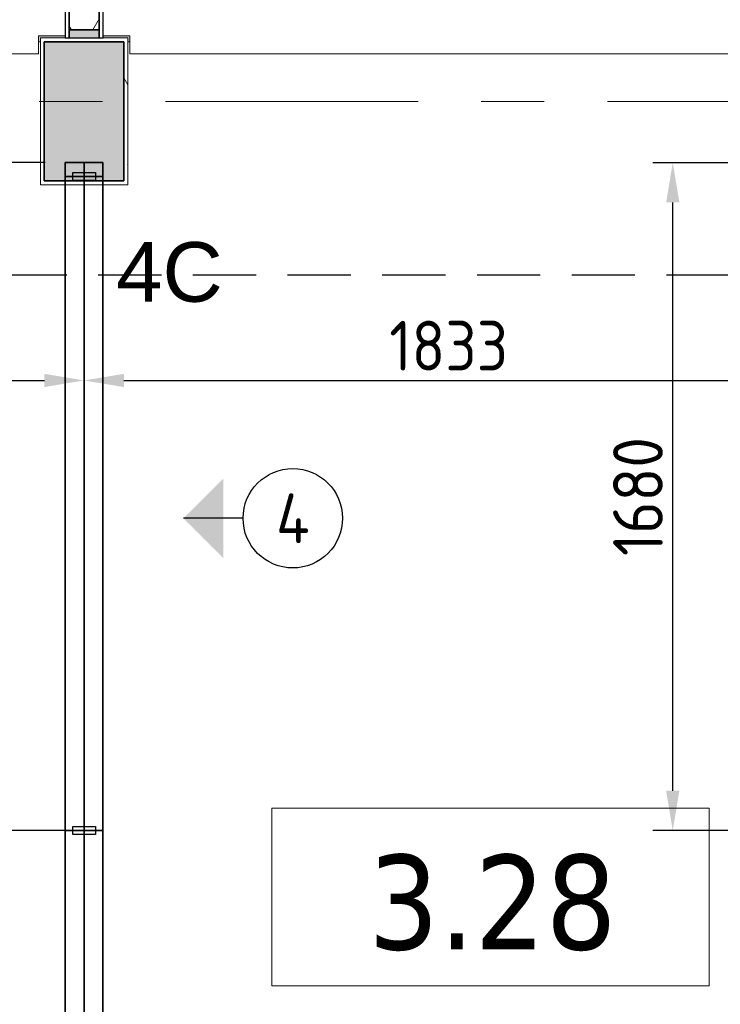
# Model space of a CAD drawing. Extents: x 3165 to 57695, y -7842 to 39081.
# Tile 33 of 248: x 11688 to 13450, y 33557 to 36034. Entities that reach past the tile are written whole.
import ezdxf
from ezdxf.enums import TextEntityAlignment as Align

# ---------------------------------------------------------------- set-up
doc = ezdxf.new("R2010")
doc.units = 0
doc.header["$LTSCALE"] = 50
doc.header["$PDSIZE"] = -5
doc.linetypes.add('HIDDEN2', pattern=[4.7625, 3.175, -1.5875])
doc.linetypes.add('Onderlegger 3e verdieping$0$stramien', pattern=[22.225, 12.7, -3.175, 3.175, -3.175])
doc.layers.get('0').update_dxf_attribs({"linetype": 'CONTINUOUS'})
doc.layers.get('DEFPOINTS').update_dxf_attribs({"linetype": 'CONTINUOUS'})
for name, color, linetype in [('AS-A38--_F----5', 2, 'CONTINUOUS'), ('AS-A38--_F---4-', 9, 'CONTINUOUS'), ('AS-I38-M_F----5_Muuraansluitingen', 7, 'CONTINUOUS'), ('AS-I38-M_F----5_Wandmodulen', 7, 'CONTINUOUS'), ('AS-L38--', 7, 'CONTINUOUS'), ('AS-L38--_F----5', 7, 'CONTINUOUS'), ('AS-L38--_F---4-', 7, 'CONTINUOUS'), ('AS-L38--_F-23--', 3, 'CONTINUOUS'), ('AS-L38--_F1-----', 2, 'CONTINUOUS'), ('AS-L38--_F123--', 7, 'CONTINUOUS'), ('AS-M38--_F123--_Wandlengte', 1, 'CONTINUOUS'), ('AS-T38--_F----5', 7, 'CONTINUOUS'), ('AS-T38--_F-23--', 7, 'CONTINUOUS'), ('IWTEKST', 2, 'CONTINUOUS')]:
    doc.layers.add(name, color=color, linetype=linetype)
doc.layers.add('AS-I38-1_F----5', color=2, linetype='CONTINUOUS', plot=False)
doc.layers.add('IWHULPLIJN', color=40, linetype='CONTINUOUS', plot=False)
for name, color, linetype, lineweight in [('Onderlegger 3e verdieping$0$A-AREA-IDEN', 8, 'CONTINUOUS', 18), ('Onderlegger 3e verdieping$0$A-DETL-MBND', 8, 'CONTINUOUS', 18), ('Onderlegger 3e verdieping$0$A-FLOR-OTLN', 8, 'CONTINUOUS', 18), ('Onderlegger 3e verdieping$0$A-GENM', 8, 'CONTINUOUS', 18), ('Onderlegger 3e verdieping$0$A-GLAZ', 8, 'CONTINUOUS', 25), ('Onderlegger 3e verdieping$0$A-WALL-MBNI', 8, 'CONTINUOUS', 25), ('Onderlegger 3e verdieping$0$S-COLS', 8, 'CONTINUOUS', 18), ('Onderlegger 3e verdieping$0$S-GRID', 8, 'CONTINUOUS', 18)]:
    doc.layers.add(name, color=color, linetype=linetype, lineweight=lineweight)
doc.styles.add('Onderlegger 3e verdieping$0$Tahoma_1', font='TAHOMA.TTF', dxfattribs={"height": 238.040123})
doc.styles.get("Standard").update_dxf_attribs({"font": 'isocp.shx'})
doc.dimstyles.new('CWall_F2_Wandlengte', dxfattribs={"dimscale": 50, "dimtxt": 2.5, "dimasz": 2, "dimexe": 1, "dimexo": 1, "dimgap": 0.5, "dimtad": 1, "dimdec": 0, "dimdsep": 46, "dimtxsty": 'Standard', "dimcen": 2.5, "dimclrt": 2, "dimadec": 0, "dimazin": 0, "dimtfac": 1, "dimtdec": 0, "dimtix": 1, "dimtmove": 2, "dimatfit": 0, "dimfxl": 0, "dimtolj": 1, "dimtzin": 0, "dimarcsym": 0})
pattern_1 = [(0, (869, 1360), (31.75, 31.75), [15.875, -47.625]), (90, (876.938, 1352.062), (-31.75, 31.75), [15.875, -47.625])]
pattern_2 = [(0, (822.5, 1360), (31.75, 31.75), [15.875, -47.625]), (90, (830.438, 1352.062), (-31.75, 31.75), [15.875, -47.625])]

# ---------------------------------------------------------------- blocks, each defined once
blk = doc.blocks.new('Onderlegger 3e verdieping$0$42_KA leemstuc betonkolomafwerking - Type-V81-Plotview 3e Verdieping - schaal 1 op 100')
at = {"layer": 'Onderlegger 3e verdieping$0$A-GENM'}
h = blk.add_hatch(dxfattribs=at)
h.set_pattern_fill('FP_178', color=256, style=0, pattern_type=2)
h.set_pattern_definition([(0, (-12016.93, -35895.2), (406.4, 101.6), [33.528, -271.272, 33.528, -1896.872]), (0, (-12016.93, -35895.2), (406.4, 101.6), [-338.328, -271.272, 33.528, -576.072, -1016]), (0, (-12016.93, -35895.2), (406.4, 101.6), [-1219.2, 33.528, -271.272, 33.528, -677.672]), (0, (-12016.93, -35895.2), (406.4, 101.6), [-1557.528, -169.672, 33.528, -474.472]), (120, (-11864.53, -35844.4), (-291.18818, 301.15272), [33.528, -271.272, 33.528, -1896.872]), (120, (-11864.53, -35844.4), (-291.18818, 301.15272), [-338.328, -271.272, 33.528, -576.072, -1016]), (120, (-11864.53, -35844.4), (-291.18818, 301.15272), [-1219.2, 33.528, -271.272, 33.528, -677.672]), (120, (-11864.53, -35844.4), (-291.18818, 301.15272), [-1557.528, -169.672, 33.528, -474.472]), (240, (-11813.73, -35641.2), (-115.21182, -402.75272), [33.528, -271.272, 33.528, -1896.872]), (240, (-11813.73, -35641.2), (-115.21182, -402.75272), [-338.328, -271.272, 33.528, -576.072, -1016]), (240, (-11813.73, -35641.2), (-115.21182, -402.75272), [-1219.2, 33.528, -271.272, 33.528, -677.672]), (240, (-11813.73, -35641.2), (-115.21182, -402.75272), [-1557.528, -169.672, 33.528, -474.472])])
h.paths.add_polyline_path([(-57, -277), (-57, 93), (-277, 93), (-277, -277), (-271.6, -277)], flags=0)
h.paths.add_polyline_path([(-67, -267), (-267, -267), (-267, 83), (-67, 83), (-67, -48)], flags=0)
for p, q in [((-57, 93), (-277, 93)), ((-277, 93), (-277, -277)), ((-267, 83), (-67, 83)), ((-267, -267), (-267, 83)), ((-67, 83), (-67, -267)), ((-57, -277), (-57, 93)), ((-67, -267), (-267, -267)), ((-277, -277), (-57, -277))]:
    blk.add_line(p, q, dxfattribs=at)
blk = doc.blocks.new('Onderlegger 3e verdieping$0$22_KA_systeempanel_dicht - staal-V104-Plotview 3e Verdieping - schaal 1 op 100')
at = {"layer": 'Onderlegger 3e verdieping$0$A-GLAZ', "lineweight": 18}
h = blk.add_hatch(color=256, dxfattribs=at)
h.paths.add_polyline_path([(-50, 37.5), (-50, -37.5), (-30, -37.5), (-30, 37.5)], flags=0)
h.paths.add_polyline_path([(30, -37.5), (50, -37.5), (50, 37.5), (30, 37.5)], flags=0)
h = blk.add_hatch(dxfattribs=at)
h.set_pattern_fill('FP_233', color=256, style=0, pattern_type=2)
h.set_pattern_definition([(330, (-36038.2, 11849.93), (60, 103.92305), []), (30, (-36038.2, 11849.93), (-60, 103.92305), [])])
h.paths.add_polyline_path([(-30, -37.5), (30, -37.5), (30, 37.5), (-30, 37.5)], flags=0)
at = {"layer": 'Onderlegger 3e verdieping$0$A-GLAZ'}
for p, q in [((50, 47.5), (-50, 47.5)), ((-50, 47.5), (-50, 37.5)), ((-50, 37.5), (50, 37.5)), ((-30, 37.5), (-50, 37.5)), ((-50, 37.5), (-50, -37.5)), ((30, 37.5), (-30, 37.5)), ((-30, 37.5), (-30, -37.5)), ((-30, -37.5), (-30, 37.5)), ((30, -37.5), (30, 37.5)), ((50, 37.5), (30, 37.5)), ((30, 37.5), (30, -37.5)), ((50, 37.5), (50, 47.5)), ((50, -37.5), (50, 37.5)), ((50, -37.5), (-50, -37.5)), ((-50, -37.5), (-50, -47.5)), ((-50, -37.5), (-30, -37.5)), ((-50, -47.5), (50, -47.5)), ((-30, -37.5), (30, -37.5)), ((30, -37.5), (50, -37.5)), ((50, -47.5), (50, -37.5))]:
    blk.add_line(p, q, dxfattribs=at)
blk = doc.blocks.new('Onderlegger 3e verdieping$0$43_KA_stucwerk tegen borstwering onderkant verdieping1 - 43_KA_stucwerk tegen borstwering onderkant verdieping-10163052-Plotview 3e Verdieping - schaal 1 op 100')
at = {"layer": 'Onderlegger 3e verdieping$0$A-DETL-MBND'}
h = blk.add_hatch(color=256, dxfattribs=at)
h.paths.add_polyline_path([(54137, 2578.2), (54286.6, 2578.2), (54286.6, 3088), (54283.1, 3088), (54282, 2828.4), (54216.6, 2828.4), (54216.6, 2668.2), (54036.6, 2667.4), (54036.6, 2578.2)], flags=0)
h.paths.add_polyline_path([(54286.6, 4401), (54286.6, 4921.4), (54283.1, 4921.4), (54283.1, 4401)], flags=0)
h.paths.add_polyline_path([(54212.4, 4491.5), (54212.4, 4551.9), (54207.4, 4551.9), (54207.4, 4496.5), (54186.6, 4496.5), (54186.6, 4491.5), (54207.4, 4491.5)], flags=0)
h.paths.add_polyline_path([(54212.4, 4771.9), (54212.4, 4831.9), (54186.6, 4831.9), (54187.6, 4826.9), (54207.4, 4826.9), (54207.4, 4771.9)], flags=0)
h.paths.add_polyline_path([(54283.1, 6234.4), (54286.6, 6234.4), (54286.6, 6754.7), (54283.1, 6754.7), (54283.1, 6324.9)], flags=0)
h.paths.add_polyline_path([(54197.4, 6324.9), (54212.4, 6324.9), (54212.4, 6385.2), (54207.4, 6385.2), (54207.4, 6329.9), (54186.6, 6329.9), (54186.6, 6324.9), (54191.6, 6324.9)], flags=0)
h.paths.add_polyline_path([(54212.4, 6605.2), (54212.4, 6665.2), (54186.6, 6665.2), (54187.6, 6660.2), (54207.4, 6660.2), (54207.4, 6605.2)], flags=0)
h.paths.add_polyline_path([(54283.1, 8067.7), (54286.6, 8067.7), (54286.6, 8280.9), (54283.1, 8280.9), (54283.1, 8132.1)], flags=0)
h.paths.add_polyline_path([(54207.4, 8158.2), (54212.4, 8158.2), (54212.4, 8218.5), (54207.4, 8218.5), (54207.4, 8163.2), (54186.6, 8163.2), (54186.6, 8158.2), (54197.4, 8158.2)], flags=0)
h.paths.add_polyline_path([(54286.6, 8375.9), (54286.6, 8588.1), (54283.1, 8588.1), (54283.1, 8375.9)], flags=0)
h.paths.add_polyline_path([(54212.4, 8438.5), (54212.4, 8498.5), (54186.6, 8498.5), (54187.6, 8493.5), (54207.4, 8493.5), (54207.4, 8438.5)], flags=0)
h.paths.add_polyline_path([(54283.1, 9901.1), (54286.6, 9901.1), (54286.6, 10421.4), (54283.1, 10421.4), (54283.1, 9991.5)], flags=0)
h.paths.add_polyline_path([(54212.4, 9991.5), (54212.4, 10051.9), (54207.4, 10051.9), (54207.4, 9996.5), (54186.6, 9996.5), (54186.6, 9991.5), (54207.4, 9991.5)], flags=0)
h.paths.add_polyline_path([(54212.4, 10271.9), (54212.4, 10331.9), (54186.6, 10331.9), (54187.6, 10326.9), (54207.4, 10326.9), (54207.4, 10271.9)], flags=0)
h.paths.add_polyline_path([(54283.1, 11734.4), (54286.6, 11734.4), (54286.6, 11947.7), (54283.1, 11947.7), (54283.1, 11813)], flags=0)
h.paths.add_polyline_path([(54197.4, 11824.9), (54212.4, 11824.9), (54212.4, 11885.2), (54207.4, 11885.2), (54207.4, 11829.9), (54186.6, 11829.9), (54186.6, 11824.9)], flags=0)
h.paths.add_polyline_path([(54283.1, 12042.7), (54286.6, 12042.7), (54286.6, 12254.7), (54283.1, 12254.7), (54283.1, 12165.2)], flags=0)
h.paths.add_polyline_path([(54212.4, 12105.2), (54212.4, 12165.2), (54186.6, 12165.2), (54187.6, 12160.2), (54207.4, 12160.2), (54207.4, 12105.2)], flags=0)
h.paths.add_polyline_path([(54283.1, 13567.7), (54286.6, 13567.7), (54286.6, 14088.7), (54283.1, 14088.7), (54283.1, 13658.2)], flags=0)
h.paths.add_polyline_path([(54207.4, 13658.2), (54212.4, 13658.2), (54212.4, 13718.5), (54207.4, 13718.5), (54207.4, 13663.2), (54186.6, 13663.2), (54186.6, 13658.2), (54197.4, 13658.2)], flags=0)
h.paths.add_polyline_path([(54207.4, 13938.5), (54212.4, 13938.5), (54212.4, 13998.5), (54186.6, 13998.5), (54187.6, 13993.5), (54207.4, 13993.5), (54207.4, 13958.5)], flags=0)
h.paths.add_polyline_path([(54286.6, 15401.7), (54286.6, 15922), (54283.1, 15922), (54283.1, 15401.7)], flags=0)
h.paths.add_polyline_path([(54186.6, 15491.5), (54212.4, 15491.5), (54212.4, 15551.9), (54207.4, 15551.9), (54207.4, 15496.5), (54186.6, 15496.5), (54186.6, 15493.9)], flags=0)
h.paths.add_polyline_path([(54207.4, 15771.9), (54212.4, 15771.9), (54212.4, 15831.9), (54186.6, 15831.9), (54187.6, 15826.9), (54207.4, 15826.9), (54207.4, 15791.9)], flags=0)
h.paths.add_polyline_path([(54283.1, 17235), (54286.6, 17235), (54286.6, 17447.4), (54283.1, 17447.4), (54283.1, 17324.9)], flags=0)
h.paths.add_polyline_path([(54207.4, 17324.9), (54212.4, 17324.9), (54212.4, 17385.2), (54207.4, 17385.2), (54207.4, 17329.9), (54186.6, 17329.9), (54186.6, 17324.9), (54197.4, 17324.9)], flags=0)
h.paths.add_polyline_path([(54286.6, 17542.4), (54286.6, 17755.4), (54283.1, 17755.4), (54283.1, 17542.4)], flags=0)
h.paths.add_polyline_path([(54212.4, 17605.2), (54212.4, 17665.2), (54186.6, 17665.2), (54187.6, 17660.2), (54207.4, 17659.2), (54207.4, 17605.2)], flags=0)
h.paths.add_polyline_path([(54286.6, 19068.4), (54286.6, 19278.7), (54283.1, 19278.7), (54283.1, 19068.4)], flags=0)
h.paths.add_polyline_path([(54197.4, 19158.2), (54212.4, 19158.2), (54212.4, 19218.5), (54207.4, 19218.5), (54207.4, 19163.2), (54186.6, 19163.2), (54186.6, 19158.2), (54191.6, 19158.2)], flags=0)
h.paths.add_polyline_path([(54286.6, 19373.7), (54286.6, 19588), (54283.1, 19588), (54283.1, 19373.7)], flags=0)
h.paths.add_polyline_path([(54207.4, 19438.5), (54212.4, 19438.5), (54212.4, 19498.5), (54186.6, 19498.5), (54186.6, 19493.5), (54207.4, 19493.5), (54207.4, 19458.5)], flags=0)
h.paths.add_polyline_path([(54286.6, 20901), (54286.6, 21113.7), (54283.1, 21113.7), (54283.1, 20901)], flags=0)
h.paths.add_polyline_path([(54187.7, 20991.2), (54212.4, 20991.2), (54212.4, 21051.9), (54207.4, 21051.9), (54207.4, 20996.2), (54186.6, 20996.2), (54186.6, 20991.2)], flags=0)
h.paths.add_polyline_path([(54283.1, 21208.7), (54286.6, 21208.7), (54286.6, 21421.4), (54283.1, 21421.4), (54283.1, 21331.5)], flags=0)
h.paths.add_polyline_path([(54212.4, 21271.9), (54212.4, 21331.5), (54186.6, 21331.5), (54186.6, 21326.5), (54207.4, 21326.5), (54207.4, 21271.9)], flags=0)
h.paths.add_polyline_path([(54286.6, 22734.4), (54286.6, 23254.7), (54283.1, 23254.7), (54283.1, 22734.4)], flags=0)
h.paths.add_polyline_path([(54197.4, 22824.9), (54212.4, 22824.9), (54212.4, 22885.2), (54207.4, 22885.2), (54207.4, 22829.9), (54186.6, 22829.9), (54187.7, 22824.9), (54191.6, 22824.9)], flags=0)
h.paths.add_polyline_path([(54212.4, 23105.2), (54212.4, 23165.2), (54186.6, 23165.2), (54186.6, 23160.2), (54207.4, 23160.2), (54207.4, 23105.2)], flags=0)
h.paths.add_polyline_path([(54286.6, 24567.7), (54286.6, 25088), (54283.1, 25088), (54283.1, 24567.7)], flags=0)
h.paths.add_polyline_path([(54186.6, 24658.2), (54212.4, 24658.2), (54212.4, 24718.5), (54207.4, 24718.5), (54207.4, 24663.2), (54186.6, 24663.2)], flags=0)
h.paths.add_polyline_path([(54212.4, 24938.5), (54212.4, 24998.5), (54186.6, 24998.5), (54186.6, 24993.5), (54207.4, 24993.5), (54207.4, 24938.5)], flags=0)
h.paths.add_polyline_path([(54286.6, 26401), (54286.6, 26614.2), (54283.1, 26614.2), (54283.1, 26401)], flags=0)
h.paths.add_polyline_path([(54212.4, 26491.5), (54212.4, 26551.9), (54207.4, 26551.9), (54207.4, 26496.5), (54186.6, 26496.5), (54187.7, 26491.5), (54207.4, 26491.5)], flags=0)
h.paths.add_polyline_path([(54286.6, 26709.2), (54286.6, 26921.4), (54283.1, 26921.4), (54283.1, 26709.2)], flags=0)
h.paths.add_polyline_path([(54212.4, 26771.9), (54212.4, 26831.9), (54186.6, 26831.9), (54186.6, 26826.9), (54207.4, 26826.9), (54207.4, 26771.9)], flags=0)
h.paths.add_polyline_path([(54283.1, 28234.4), (54286.6, 28234.4), (54286.6, 28754.7), (54283.1, 28754.7), (54283.1, 28268.9)], flags=0)
h.paths.add_polyline_path([(54197.4, 28324.9), (54212.4, 28324.9), (54212.4, 28385.2), (54207.4, 28385.2), (54207.4, 28329.9), (54186.6, 28329.9), (54187.7, 28324.9)], flags=0)
h.paths.add_polyline_path([(54212.4, 28605.2), (54212.4, 28665.2), (54186.6, 28665.2), (54186.6, 28660.2), (54207.4, 28660.2), (54207.4, 28605.2)], flags=0)
h.paths.add_polyline_path([(54283.1, 30067.7), (54286.6, 30067.7), (54286.6, 30280.9), (54283.1, 30280.9), (54283.1, 30158.2)], flags=0)
h.paths.add_polyline_path([(54191.6, 30158.2), (54212.4, 30158.2), (54212.4, 30218.5), (54207.4, 30217.6), (54207.4, 30163.2), (54186.6, 30163.2), (54187.7, 30158.2)], flags=0)
h.paths.add_polyline_path([(54286.6, 30375.9), (54286.6, 30588), (54283.1, 30588), (54283.1, 30375.9)], flags=0)
h.paths.add_polyline_path([(54207.4, 30438.5), (54212.4, 30438.5), (54212.4, 30498.5), (54186.6, 30498.5), (54186.6, 30493.5), (54207.4, 30493.5), (54207.4, 30458.5)], flags=0)
h.paths.add_polyline_path([(54283.1, 31901), (54286.6, 31901), (54286.6, 32421.4), (54283.1, 32421.4), (54283.1, 31949.8)], flags=0)
h.paths.add_polyline_path([(54187.7, 31991.5), (54212.4, 31991.5), (54212.4, 32051.9), (54207.4, 32051.9), (54207.4, 31996.5), (54186.6, 31996.5), (54186.6, 31991.5)], flags=0)
h.paths.add_polyline_path([(54207.4, 32271.9), (54212.4, 32271.9), (54212.4, 32331.9), (54186.6, 32331.9), (54186.6, 32326.9), (54207.4, 32326.9), (54207.4, 32291.9)], flags=0)
h.paths.add_polyline_path([(54286.6, 33734.4), (54286.6, 34255.4), (54283.1, 34255.4), (54283.1, 33734.4)], flags=0)
h.paths.add_polyline_path([(54186.6, 33824.9), (54212.4, 33824.9), (54212.4, 33885.2), (54207.4, 33885.2), (54207.4, 33829.9), (54186.6, 33829.9)], flags=0)
h.paths.add_polyline_path([(54207.4, 34105.2), (54212.4, 34105.2), (54212.4, 34165.2), (54186.6, 34165.2), (54186.9, 34160.2), (54207.4, 34160.2), (54207.4, 34115)], flags=0)
h.paths.add_polyline_path([(54283.4, 35568.4), (54286.6, 35568.4), (54286.6, 36078.2), (54036.6, 36078.2), (54036.6, 35993.5), (54202.4, 35993.5), (54202.4, 35663.2), (54186.6, 35663.2), (54186.6, 35658.2), (54207.4, 35658.2), (54207.4, 35827.9), (54283.1, 35827.9), (54283.1, 35568.4)], flags=0)
h.paths.add_polyline_path([(19068.1, 35978.2), (19076.6, 35978.2), (19076.6, 36078.2), (18923.1, 36078.2), (18923.1, 36074.7), (19068.1, 36074.7), (19068.1, 35978.3)], flags=0)
h.paths.add_polyline_path([(17464.9, 35978.2), (17464.9, 35993.2), (17234.8, 35993.2), (17234.8, 35978.2), (17239.9, 35978.2), (17240, 35988.2), (17460, 35988.2), (17460, 35978.2)], flags=0)
h.paths.add_polyline_path([(15626.6, 35978.2), (15631.6, 35978.2), (15631.6, 35993.2), (15401.4, 35993.2), (15401.4, 35978.2), (15406.6, 35978.2), (15406.6, 35988.2), (15626.6, 35988.2)], flags=0)
h.paths.add_polyline_path([(13568.1, 35978.2), (13573.3, 35978.2), (13573.3, 35988.2), (13635.8, 35989.2), (13635.8, 35993.2), (13568.1, 35993.2), (13568.1, 35988.2)], flags=0)
h.paths.add_polyline_path([(13798.3, 35978.2), (13798.3, 35993.2), (13730.8, 35993.2), (13730.8, 35988.2), (13793.3, 35988.2), (13793.3, 35978.2)], flags=0)
h.paths.add_polyline_path([(11734.8, 35978.2), (11739.9, 35978.2), (11740, 35988.2), (11802.4, 35989), (11802.4, 35993.2), (11734.8, 35993.2), (11734.8, 35988.2)], flags=0)
h.paths.add_polyline_path([(10131.6, 35978.2), (10131.6, 35993.2), (10064.1, 35993.2), (10064.1, 35988.2), (10126.6, 35988.2), (10126.6, 35978.2)], flags=0)
h.paths.add_polyline_path([(11964.9, 35978.2), (11964.9, 35993.2), (11897.4, 35993.2), (11897.4, 35988.2), (11960, 35988.2), (11960, 35978.2)], flags=0)
h.paths.add_polyline_path([(9901.4, 35978.2), (9906.6, 35978.2), (9906.6, 35988.2), (9969.1, 35988.2), (9969.1, 35993.2), (9901.4, 35993.2), (9901.4, 35988.2)], flags=0)
h.paths.add_polyline_path([(8298.3, 35978.2), (8298.3, 35993.2), (8068.1, 35993.2), (8068.1, 35978.2), (8073.3, 35978.2), (8073.3, 35988.2), (8293.3, 35988.2), (8293.3, 35978.2)], flags=0)
h.paths.add_polyline_path([(6460, 35978.2), (6464.9, 35978.2), (6464.9, 35993.2), (6234.8, 35993.2), (6234.8, 35978.2), (6239.9, 35978.2), (6240, 35988.2), (6460, 35988.2)], flags=0)
h.paths.add_polyline_path([(4626.6, 35978.2), (4631.6, 35978.2), (4631.6, 35993.2), (4516.6, 35993.2), (4516.6, 35988.2), (4626.6, 35988.2)], flags=0)
h.paths.add_polyline_path([(11589.8, 36074.7), (11802.4, 36074.7), (11802.4, 36078.2), (11589.8, 36078.2)], flags=0)
h.paths.add_polyline_path([(13423.1, 36074.7), (13635.8, 36074.7), (13635.8, 36078.2), (13423.1, 36078.2)], flags=0)
h.paths.add_polyline_path([(17089.8, 36074.7), (17610.1, 36074.7), (17610.1, 36078.2), (17089.8, 36078.2)], flags=0)
h.paths.add_polyline_path([(10198.2, 36074.7), (10276.8, 36074.7), (10276.8, 36078.2), (10064.1, 36078.2), (10064.1, 36074.7), (10131.6, 36074.7)], flags=0)
h.paths.add_polyline_path([(13798.3, 36074.7), (13943.4, 36074.7), (13943.4, 36078.2), (13730.8, 36078.2), (13730.8, 36074.7)], flags=0)
h.paths.add_polyline_path([(15767.9, 36074.7), (15776.8, 36074.7), (15776.8, 36078.2), (15256.4, 36078.2), (15256.4, 36074.7), (15631.6, 36074.7)], flags=0)
h.paths.add_polyline_path([(12110.1, 36074.7), (12110.1, 36078.2), (11897.4, 36078.2), (11897.4, 36074.7), (12054.7, 36074.7)], flags=0)
h.paths.add_polyline_path([(4557, 36074.7), (4776.8, 36074.7), (4776.8, 36078.2), (4516.6, 36078.2), (4516.6, 36074.7)], flags=0)
h.paths.add_polyline_path([(9901.4, 36074.7), (9969.1, 36074.7), (9969.1, 36078.2), (9756.4, 36078.2), (9756.4, 36074.7), (9888.7, 36074.7)], flags=0)
h.paths.add_polyline_path([(8032.2, 36074.7), (8443.4, 36074.7), (8443.4, 36078.2), (7923.1, 36078.2), (7923.1, 36074.7)], flags=0)
h.paths.add_polyline_path([(6610.1, 36074.7), (6610.1, 36078.2), (6089.8, 36078.2), (6089.8, 36074.7), (6485, 36074.7)], flags=0)
blk = doc.blocks.new('Onderlegger 3e verdieping$0$vensterbank tweede verdieping2 - vensterbank tweede verdieping-12045771-Plotview 3e Verdieping - schaal 1 op 100')
at = {"layer": 'Onderlegger 3e verdieping$0$A-GLAZ', "lineweight": 18}
for p, q in [((11734.8, 35948.2), (11734.8, 35993.2)), ((11734.8, 35993.2), (11802.4, 35993.2)), ((11897.4, 35993.2), (11964.9, 35993.2)), ((11964.9, 35993.2), (11964.9, 35948.2)), ((10131.6, 35948.2), (11734.8, 35948.2)), ((11964.9, 35948.2), (13568.1, 35948.2))]:
    blk.add_line(p, q, dxfattribs=at)
blk = doc.blocks.new('Onderlegger 3e verdieping$0$00_KU ruimtetag groot - 00_KU ruimtetag groot-3653893-Plotview 3e Verdieping - schaal 1 op 100')
at = {"layer": 'Onderlegger 3e verdieping$0$A-AREA-IDEN'}
for p, q in [((5.5, 2.164), (-5.5, 2.164)), ((-5.5, 2.164), (-5.5, -2.302)), ((5.5, -2.302), (5.5, 2.164)), ((-5.5, -2.302), (5.5, -2.302))]:
    blk.add_line(p, q, dxfattribs=at)
blk = doc.blocks.new('Onderlegger 3e verdieping')
at = {"layer": 'Onderlegger 3e verdieping$0$S-COLS', "lineweight": 5}
blk.add_hatch(color=256, dxfattribs=at).paths.add_polyline_path([(11949.6, 35628.2), (11949.6, 35978.2), (11749.6, 35978.2), (11749.6, 35628.2)], flags=0)
at = {"layer": 'Onderlegger 3e verdieping$0$A-FLOR-OTLN'}
for p, q in [((11739.9, 35978.2), (11734.8, 35978.2)), ((11964.9, 35978.2), (11959.9, 35978.2))]:
    blk.add_line(p, q, dxfattribs=at)
at = {"layer": 'Onderlegger 3e verdieping$0$S-COLS', "lineweight": 35}
for p, q in [((11949.6, 35978.2), (11749.6, 35978.2)), ((11749.6, 35978.2), (11749.6, 35628.2)), ((11949.6, 35628.2), (11949.6, 35978.2)), ((11749.6, 35628.2), (11949.6, 35628.2))]:
    blk.add_line(p, q, dxfattribs=at)
at = {"layer": 'Onderlegger 3e verdieping$0$S-GRID', "linetype": 'Onderlegger 3e verdieping$0$stramien'}
blk.add_line((3164.6, 35828.2), (56107.8, 35828.2), dxfattribs=at)
at = {"layer": 'Onderlegger 3e verdieping$0$A-AREA-IDEN', "xscale": 99.99999999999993, "yscale": 99.99999999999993, "zscale": 99.99999999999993}
blk.add_blockref('Onderlegger 3e verdieping$0$00_KU ruimtetag groot - 00_KU ruimtetag groot-3653893-Plotview 3e Verdieping - schaal 1 op 100', (12871.8, 33833.8), dxfattribs=at)
at = {"layer": 'Onderlegger 3e verdieping$0$A-GENM'}
blk.add_blockref('Onderlegger 3e verdieping$0$42_KA leemstuc betonkolomafwerking - Type-V81-Plotview 3e Verdieping - schaal 1 op 100', (12016.9, 35895.2), dxfattribs=at)
at = {"layer": 'Onderlegger 3e verdieping$0$A-GLAZ'}
blk.add_blockref('Onderlegger 3e verdieping$0$vensterbank tweede verdieping2 - vensterbank tweede verdieping-12045771-Plotview 3e Verdieping - schaal 1 op 100', (0, 0), dxfattribs=at)
at = {"layer": 'Onderlegger 3e verdieping$0$A-GLAZ', "lineweight": 18, "rotation": 90}
blk.add_blockref('Onderlegger 3e verdieping$0$22_KA_systeempanel_dicht - staal-V104-Plotview 3e Verdieping - schaal 1 op 100', (11849.9, 36038.2), dxfattribs=at)
at = {"layer": 'Onderlegger 3e verdieping$0$A-WALL-MBNI', "lineweight": 18}
blk.add_blockref('Onderlegger 3e verdieping$0$43_KA_stucwerk tegen borstwering onderkant verdieping1 - 43_KA_stucwerk tegen borstwering onderkant verdieping-10163052-Plotview 3e Verdieping - schaal 1 op 100', (0, 0), dxfattribs=at)
at = {"layer": 'Onderlegger 3e verdieping$0$A-AREA-IDEN', "insert": (12876.4, 33933.1), "char_height": 238.04, "width": 768, "attachment_point": 2, "line_spacing_factor": 1.000232, "style": 'Onderlegger 3e verdieping$0$Tahoma_1'}
blk.add_mtext('3.28', dxfattribs=at)
blk = doc.blocks.new('WandNr2-_CTA01')
at = {"layer": 'AS-T38--_F-23--', "color": 0, "linetype": 'ByBlock'}
blk.add_line((0, -5), (0, -2), dxfattribs=at)
blk.add_circle((0, -7.5), 2.5, dxfattribs=at)
blk.add_solid([(0, -2), (2, -4), (-2, -4)], dxfattribs=at)
blk.add_attdef('WANDNR', text='', height=2.5, dxfattribs=at).set_placement((0, -7.5), align=Align.MIDDLE)
blk = doc.blocks.new('WandNr5o_CTA01')
at = {"layer": 'AS-T38--_F----5', "color": 0, "linetype": 'ByBlock'}
blk.add_circle((0, -18), 2.5, dxfattribs=at)
blk.add_attdef('WANDNR', text='', height=2.5, dxfattribs=at).set_placement((0, -18), align=Align.MIDDLE)
blk = doc.blocks.new('*D204')
at = {"layer": 'AS-M38--_F123--_Wandlengte', "color": 0, "lineweight": -2}
for p, q in [((11849.9, 35190.2), (11849.9, 35076.4)), ((10016.6, 35156.3), (10016.6, 35076.4)), ((10116.6, 35126.4), (11749.9, 35126.4))]:
    blk.add_line(p, q, dxfattribs=at)
at = {"layer": 'AS-M38--_F123--_Wandlengte', "color": 0}
for points in [[(10116.6, 35143), (10116.6, 35109.7), (10016.6, 35126.4)], [(11749.9, 35143), (11749.9, 35109.7), (11849.9, 35126.4)]]:
    blk.add_solid(points, dxfattribs=at)
at = {"layer": 'DEFPOINTS', "color": 0}
for p in [(11849.9, 35240.2), (10016.6, 35206.3), (11849.9, 35126.4)]:
    blk.add_point(p, dxfattribs=at)
at = {"layer": 'AS-M38--_F123--_Wandlengte', "color": 2, "insert": (10933.3, 35213.9), "char_height": 125, "attachment_point": 5}
blk.add_mtext('\\A1;1833', dxfattribs=at)
blk = doc.blocks.new('*D205')
at = {"layer": 'AS-M38--_F123--_Wandlengte', "color": 0, "lineweight": -2}
for p, q in [((11849.9, 35213.3), (11849.9, 35076.4)), ((13683.3, 35208.2), (13683.3, 35076.4)), ((11949.9, 35126.4), (13583.3, 35126.4))]:
    blk.add_line(p, q, dxfattribs=at)
at = {"layer": 'AS-M38--_F123--_Wandlengte', "color": 0}
for points in [[(11949.9, 35143), (11949.9, 35109.7), (11849.9, 35126.4)], [(13583.3, 35143), (13583.3, 35109.7), (13683.3, 35126.4)]]:
    blk.add_solid(points, dxfattribs=at)
at = {"layer": 'DEFPOINTS', "color": 0}
for p in [(11849.9, 35263.3), (13683.3, 35258.2), (13683.3, 35126.4)]:
    blk.add_point(p, dxfattribs=at)
at = {"layer": 'AS-M38--_F123--_Wandlengte', "color": 2, "insert": (12766.6, 35213.9), "char_height": 125, "attachment_point": 5}
blk.add_mtext('\\A1;1833', dxfattribs=at)
blk = doc.blocks.new('BvnAans-_CTA01')
at = {"layer": 'AS-L38--_F----5', "color": 0, "invisible_edges": 10}
blk.add_3dface([(0, 0), (1, 0), (1, 0, 1), (0, 0, 1)], dxfattribs=at)
at = {"layer": 'AS-L38--_F---4-', "invisible_edges": 10}
for points in [[(0, 0.5), (1, 0.5), (1, 0.5, 1), (0, 0.5, 1)], [(0, -0.5), (1, -0.5), (1, -0.5, 1), (0, -0.5, 1)]]:
    blk.add_3dface(points, dxfattribs=at)
at = {"layer": 'AS-L38--_F---4-'}
blk.add_3dface([(0, -0.5, 1), (0, 0.5, 1), (1, 0.5, 1), (1, -0.5, 1)], dxfattribs=at)
blk = doc.blocks.new('OndrAans_CTA01')
at = {"layer": 'AS-L38--_F----5', "color": 0, "invisible_edges": 10}
blk.add_3dface([(0, 0), (1, 0), (1, 0, 1), (0, 0, 1)], dxfattribs=at)
at = {"layer": 'AS-L38--_F---4-', "invisible_edges": 10}
for points in [[(0, 0.5), (1, 0.5), (1, 0.5, 1), (0, 0.5, 1)], [(0, -0.5), (1, -0.5), (1, -0.5, 1), (0, -0.5, 1)]]:
    blk.add_3dface(points, dxfattribs=at)
at = {"layer": 'AS-L38--_F123--', "color": 0}
blk.add_3dface([(0, -0.5), (1, -0.5), (1, 0.5), (0, 0.5)], dxfattribs=at)
blk = doc.blocks.new('Q0WDSTL-_CTA01')
at = {"layer": 'AS-L38--_F-23--'}
for p, q in [((0, 0.3), (0, 0.5)), ((0, -0.3), (0, -0.5))]:
    blk.add_line(p, q, dxfattribs=at)
at = {"layer": 'AS-L38--_F-23--', "color": 1}
blk.add_lwpolyline([(0, 0.3), (1, 0.3), (1, -0.3), (0, -0.3)], dxfattribs=at)
at = {"layer": 'AS-L38--_F1-----'}
blk.add_lwpolyline([(0, 0.5), (0, -0.5)], dxfattribs=at)
blk = doc.blocks.new('D1------_CTA01')
at = {"layer": 'AS-L38--_F----5', "color": 0}
blk.add_3dface([(0, 0), (1, 0), (1, 0, 1), (0, 0, 1)], dxfattribs=at)
at = {"layer": 'AS-L38--_F---4-'}
for points in [[(0, 0.5), (1, 0.5), (1, 0.5, 1), (0, 0.5, 1)], [(0, -0.5), (1, -0.5), (1, -0.5, 1), (0, -0.5, 1)]]:
    blk.add_3dface(points, dxfattribs=at)
blk = doc.blocks.new('QWND74--_CTA01')
at = {"layer": 'AS-A38--_F----5', "extrusion": (0, -1, 0)}
h = blk.add_hatch(dxfattribs=at)
h.set_pattern_fill('CROSS', color=256, scale=5, style=0)
h.set_pattern_definition(pattern_1)
h.paths.add_polyline_path([(0, 940), (1738, 940), (1738, 1780), (0, 1780)])
at = {"layer": 'AS-A38--_F---4-', "extrusion": (0, -1, 0)}
h = blk.add_hatch(dxfattribs=at)
h.set_pattern_fill('CROSS', color=256, scale=5, style=0)
h.set_pattern_definition(pattern_1)
h.paths.add_polyline_path([(0, 940), (1738, 940), (1738, 1780), (0, 1780)])
h = blk.add_hatch(dxfattribs=at)
h.set_pattern_fill('CROSS', color=256, scale=5, style=0)
h.set_pattern_definition(pattern_1)
h.paths.add_polyline_path([(0, 940), (1738, 940), (1738, 1780), (0, 1780)])
at = {"layer": 'DEFPOINTS'}
blk.add_point((0, 0, 2700), dxfattribs=at)
at = {"layer": 'AS-L38--', "yscale": 95}
for name, p, xscale, zscale in [('BvnAans-_CTA01', (0, 0, 2660), 1738, 40), ('OndrAans_CTA01', (0, 0), 1738, 60), ('Q0WDSTL-_CTA01', (0, 0), 10, 10), ('D1------_CTA01', (0, 0, 1780), 1738, 880), ('D1------_CTA01', (0, 0, 940), 1738, 840), ('D1------_CTA01', (0, 0, 60), 1738, 880)]:
    blk.add_blockref(name, p, dxfattribs=dict(at, xscale=xscale, zscale=zscale))
at = {"layer": 'AS-L38--', "xscale": 10, "yscale": 95, "zscale": 10, "rotation": 180}
blk.add_blockref('Q0WDSTL-_CTA01', (1738, 0), dxfattribs=at)
at = {"layer": 'AS-I38-1_F----5', "extrusion": (0, -1, 0)}
blk.add_text('1', height=90, dxfattribs=at).set_placement((40, 130))
at = {"layer": 'AS-I38-M_F----5_Wandmodulen', "extrusion": (0, -1, 0)}
blk.add_text('AH-Z1', height=125, rotation=90, dxfattribs=at).set_placement((869, 2750), align=Align.MIDDLE_LEFT)
blk = doc.blocks.new('QEND4---_CTA01')
at = {"layer": 'AS-L38--_F----5', "invisible_edges": 1}
for points in [[(0, 0), (0, 0, 60), (35, 0, 60), (35, 0)], [(0, 0, 2660), (0, 0, 2700), (35, 0, 2700), (35, 0, 2660)]]:
    blk.add_3dface(points, dxfattribs=at)
at = {"layer": 'AS-L38--_F----5'}
blk.add_3dface([(0, 0, 60), (0, 0, 2660), (35, 0, 2660), (35, 0, 60)], dxfattribs=at)
at = {"layer": 'AS-L38--_F---4-', "invisible_edges": 1}
for points in [[(35, 47.5), (35, 47.5, 60), (0, 47.5, 60), (0, 47.5)], [(35, 47.5, 2660), (35, 47.5, 2700), (0, 47.5, 2700), (0, 47.5, 2660)], [(0, -47.5), (0, -47.5, 60), (35, -47.5, 60), (35, -47.5)], [(0, -47.5, 2660), (0, -47.5, 2700), (35, -47.5, 2700), (35, -47.5, 2660)]]:
    blk.add_3dface(points, dxfattribs=at)
at = {"layer": 'AS-L38--_F---4-'}
for points in [[(35, 47.5, 60), (35, 47.5, 2660), (0, 47.5, 2660), (0, 47.5, 60)], [(0, -47.5, 2700), (35, -47.5, 2700), (35, 47.5, 2700), (0, 47.5, 2700)], [(35, -47.5), (35, -47.5, 60), (35, 47.5, 60), (35, 47.5)], [(35, -47.5, 60), (35, -47.5, 2660), (35, 47.5, 2660), (35, 47.5, 60)], [(35, -47.5, 2660), (35, -47.5, 2700), (35, 47.5, 2700), (35, 47.5, 2660)], [(0, -47.5, 60), (0, -47.5, 2660), (35, -47.5, 2660), (35, -47.5, 60)]]:
    blk.add_3dface(points, dxfattribs=at)
at = {"layer": 'AS-L38--_F123--'}
blk.add_lwpolyline([(0, -47.5), (35, -47.5), (35, 47.5), (0, 47.5)], dxfattribs=at)
at = {"layer": 'DEFPOINTS'}
blk.add_point((35, 0, 2700), dxfattribs=at)
at = {"layer": 'AS-L38--', "xscale": 10, "yscale": 95, "zscale": 10}
blk.add_blockref('Q0WDSTL-_CTA01', (0, 0), dxfattribs=at)
at = {"layer": 'AS-I38-M_F----5_Muuraansluitingen', "extrusion": (0, -1, 0)}
blk.add_text('D4C', height=125, rotation=90, dxfattribs=at).set_placement((35, 2750), align=Align.MIDDLE_LEFT)
blk = doc.blocks.new('*D380')
at = {"layer": 'AS-M38--_F123--_Wandlengte', "color": 0, "lineweight": -2}
for p, q in [((11752.1, 35674.4), (11500.9, 35674.4)), ((11550.9, 34094.4), (11550.9, 35574.4)), ((11837.6, 33994.4), (11500.9, 33994.4))]:
    blk.add_line(p, q, dxfattribs=at)
at = {"layer": 'AS-M38--_F123--_Wandlengte', "color": 0}
for points in [[(11534.3, 35574.4), (11567.6, 35574.4), (11550.9, 35674.4)], [(11534.3, 34094.4), (11567.6, 34094.4), (11550.9, 33994.4)]]:
    blk.add_solid(points, dxfattribs=at)
at = {"layer": 'DEFPOINTS', "color": 0}
for p in [(11550.9, 35674.4), (11802.1, 35674.4, 2660), (11887.6, 33994.4)]:
    blk.add_point(p, dxfattribs=at)
at = {"layer": 'AS-M38--_F123--_Wandlengte', "color": 2, "insert": (11463.4, 34834.4), "char_height": 125, "attachment_point": 5, "rotation": 90}
blk.add_mtext('\\A1;1680', dxfattribs=at)
blk = doc.blocks.new('*D381')
at = {"layer": 'AS-M38--_F123--_Wandlengte', "color": 0, "lineweight": -2}
for p, q in [((13585.1, 35674.2), (13280.1, 35674.2)), ((13330.1, 34094.2), (13330.1, 35574.2)), ((13594.6, 33994.2), (13280.1, 33994.2))]:
    blk.add_line(p, q, dxfattribs=at)
at = {"layer": 'AS-M38--_F123--_Wandlengte', "color": 0}
for points in [[(13313.5, 35574.2), (13346.8, 35574.2), (13330.1, 35674.2)], [(13313.5, 34094.2), (13346.8, 34094.2), (13330.1, 33994.2)]]:
    blk.add_solid(points, dxfattribs=at)
at = {"layer": 'DEFPOINTS', "color": 0}
for p in [(13330.1, 35674.2), (13635.1, 35674.2), (13644.6, 33994.2)]:
    blk.add_point(p, dxfattribs=at)
at = {"layer": 'AS-M38--_F123--_Wandlengte', "color": 2, "insert": (13242.6, 34834.2), "char_height": 125, "attachment_point": 5, "rotation": 90}
blk.add_mtext('\\A1;1680', dxfattribs=at)
blk = doc.blocks.new('QWND58--_CTA01')
at = {"layer": 'AS-A38--_F----5', "extrusion": (0, -1, 0)}
h = blk.add_hatch(dxfattribs=at)
h.set_pattern_fill('CROSS', color=256, scale=5, style=0)
h.set_pattern_definition(pattern_2)
h.paths.add_polyline_path([(0, 940), (1645, 940), (1645, 1780), (0, 1780)])
at = {"layer": 'AS-A38--_F---4-', "extrusion": (0, -1, 0)}
h = blk.add_hatch(dxfattribs=at)
h.set_pattern_fill('CROSS', color=256, scale=5, style=0)
h.set_pattern_definition(pattern_2)
h.paths.add_polyline_path([(0, 940), (1645, 940), (1645, 1780), (0, 1780)])
h = blk.add_hatch(dxfattribs=at)
h.set_pattern_fill('CROSS', color=256, scale=5, style=0)
h.set_pattern_definition(pattern_2)
h.paths.add_polyline_path([(0, 940), (1645, 940), (1645, 1780), (0, 1780)])
at = {"layer": 'DEFPOINTS'}
blk.add_point((0, 0, 2700), dxfattribs=at)
at = {"layer": 'AS-L38--', "yscale": 95}
for name, p, xscale, zscale in [('BvnAans-_CTA01', (0, 0, 2660), 1645, 40), ('OndrAans_CTA01', (0, 0), 1645, 60), ('Q0WDSTL-_CTA01', (0, 0), 10, 10), ('D1------_CTA01', (0, 0, 1780), 1645, 880), ('D1------_CTA01', (0, 0, 940), 1645, 840), ('D1------_CTA01', (0, 0, 60), 1645, 880)]:
    blk.add_blockref(name, p, dxfattribs=dict(at, xscale=xscale, zscale=zscale))
at = {"layer": 'AS-L38--', "xscale": 10, "yscale": 95, "zscale": 10, "rotation": 180}
blk.add_blockref('Q0WDSTL-_CTA01', (1645, 0), dxfattribs=at)
at = {"layer": 'AS-I38-1_F----5', "extrusion": (0, -1, 0)}
blk.add_text('98', height=90, dxfattribs=at).set_placement((40, 130))
at = {"layer": 'AS-I38-M_F----5_Wandmodulen', "extrusion": (0, -1, 0)}
blk.add_text('AH-Z1', height=125, rotation=90, dxfattribs=at).set_placement((822.5, 2750), align=Align.MIDDLE_LEFT)

msp = doc.modelspace()

# ---------------------------------------------------------------- linework, layer by layer
at = {"color": 8, "linetype": 'HIDDEN2'}
msp.add_line((4741.6, 35392.2), (53791.6, 35392.2), dxfattribs=at)
at = {"layer": 'IWHULPLIJN'}
msp.add_line((11849.6, 35617.2), (11849.6, 32161.2), dxfattribs=at)

# ---------------------------------------------------------------- block references
msp.add_blockref('Onderlegger 3e verdieping', (0, 0))
at = {"layer": 'AS-L38--', "rotation": 90}
for name, p in [('QEND4---_CTA01', (11849.6, 35639.4)), ('QWND58--_CTA01', (11849.6, 33994.4)), ('QWND74--_CTA01', (11849.6, 32256.4))]:
    msp.add_blockref(name, p, dxfattribs=at)
at = {"layer": 'AS-L38--'}
ref = msp.add_blockref('WandNr2-_CTA01', (11999.6, 34779.7), dxfattribs=dict(at, xscale=50, yscale=50, zscale=50, rotation=90))
ref.add_attrib('WANDNR', '4', dxfattribs={"layer": 'AS-T38--_F-23--', "color": 0, "linetype": 'ByBlock', "height": 125}).set_placement((12374.6, 34779.7), align=Align.MIDDLE)
at = {"layer": 'AS-L38--', "extrusion": (1, 0, 0)}
ref = msp.add_blockref('WandNr5o_CTA01', (34696.2, -100, 11849.6), dxfattribs=dict(at, xscale=50, yscale=50, zscale=50))
ref.add_attrib('WANDNR', '4', dxfattribs={"layer": 'AS-T38--_F----5', "color": 0, "linetype": 'ByBlock', "extrusion": (1, 0, 0), "height": 125}).set_placement((34696.2, -1000, 11849.6), align=Align.MIDDLE)

# ---------------------------------------------------------------- texts
at = {"layer": 'IWTEKST', "insert": (11930.5, 35474.4, 60), "char_height": 150, "width": 3405, "attachment_point": 1}
msp.add_mtext('{\\fArial|b0|i0|c0|p34;4C}', dxfattribs=at)

# ---------------------------------------------------------------- dimensions: what is measured, and where the dimension line sits
at = {"layer": 'AS-M38--_F123--_Wandlengte'}
for base, p1, p2, picture, middle in [((11550.9, 35674.4), (11887.6, 33994.4), (11802.1, 35674.4, 2660), '*D380', (11463.4, 34834.4)), ((13330.1, 35674.2), (13644.6, 33994.2), (13635.1, 35674.2), '*D381', (13242.6, 34834.2))]:
    dim = msp.add_linear_dim(base=base, p1=p1, p2=p2, angle=90, dimstyle='CWall_F2_Wandlengte', dxfattribs=at)
    dim.commit()
    dim.dimension.update_dxf_attribs({"geometry": picture, "text_midpoint": middle})
for base, p1, p2, picture, middle in [((11849.9, 35126.4), (10016.6, 35206.3), (11849.9, 35240.2), '*D204', (10933.3, 35213.9)), ((13683.3, 35126.4), (11849.9, 35263.3), (13683.3, 35258.2), '*D205', (12766.6, 35213.9))]:
    dim = msp.add_linear_dim(base=base, p1=p1, p2=p2, dimstyle='CWall_F2_Wandlengte', dxfattribs=at)
    dim.commit()
    dim.dimension.update_dxf_attribs({"geometry": picture, "text_midpoint": middle})

doc.saveas('drawing.dxf')
